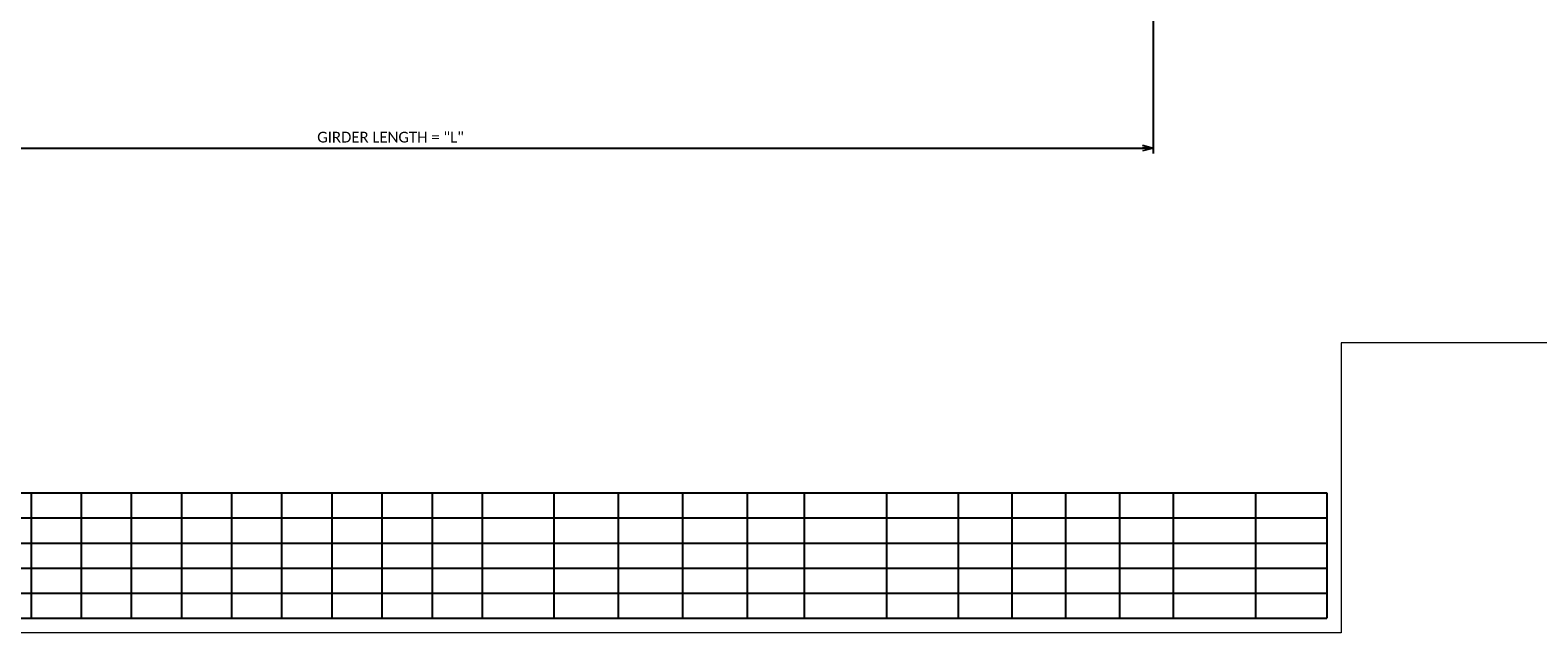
# Model space of a CAD drawing. Extents: x 23 to 1533, y 6 to 258.
# Tile 6 of 15: x 156 to 367, y 6 to 90. Entities that reach past the tile are written whole.
import ezdxf
from ezdxf.enums import TextEntityAlignment as Align

# ---------------------------------------------------------------- set-up
doc = ezdxf.new("R2010")
doc.units = 0
doc.header["$MEASUREMENT"] = 0
for name, color, linetype, lineweight in [('B_ANNO', 7, 'Continuous', 18), ('B_ANNO_DIM', 7, 'Continuous', 18), ('B_ANNO_TEXT', 7, 'Continuous', 18)]:
    doc.layers.add(name, color=color, linetype=linetype, lineweight=lineweight)
doc.layers.add('B_ANNO_NOPLOT', color=47, linetype='Continuous', lineweight=18, plot=False)
doc.styles.add('Annotative', font='calibri.ttf', dxfattribs={"height": 0.0625})
doc.styles.get("Standard").update_dxf_attribs({"font": 'calibri.ttf'})
doc.dimstyles.new('Annotative', dxfattribs={"dimscale": 0, "dimtxt": 0.0625, "dimasz": 0.0625, "dimexe": 0.03125, "dimexo": 0.03125, "dimgap": 0.03125, "dimtad": 1, "dimdec": 3, "dimzin": 3, "dimdsep": 46, "dimlunit": 4, "dimtxsty": 'Standard', "dimblk": 'OPEN30', "dimcen": 0.03125, "dimaunit": 1, "dimadec": 0, "dimazin": 3, "dimtfac": 0.75, "dimtdec": 3, "dimtofl": 0, "dimtmove": 0, "dimatfit": 3, "dimldrblk": 'OPEN30', "dimfxl": 1, "dimtfill": 1, "dimfrac": 1, "dimtolj": 1, "dimtzin": 0, "dimarcsym": 0})

# ---------------------------------------------------------------- blocks, each defined once
blk = doc.blocks.new('*T44')
at = {"layer": 'B_ANNO', "color": 0, "linetype": 'ByBlock', "lineweight": -2, "transparency": 16777216}
for p, q in [((0, 0), (204, 0)), ((0, 0), (0, -17.5)), ((7, 0), (7, -17.5)), ((15, 0), (15, -17.5)), ((23, 0), (23, -17.5)), ((30, 0), (30, -17.5)), ((37, 0), (37, -17.5)), ((44, 0), (44, -17.5)), ((51, 0), (51, -17.5)), ((58, 0), (58, -17.5)), ((65, 0), (65, -17.5)), ((72, 0), (72, -17.5)), ((79, 0), (79, -17.5)), ((86, 0), (86, -17.5)), ((96, 0), (96, -17.5)), ((105, 0), (105, -17.5)), ((114, 0), (114, -17.5)), ((123, 0), (123, -17.5)), ((131, 0), (131, -17.5)), ((142.5, 0), (142.5, -17.5)), ((152.5, 0), (152.5, -17.5)), ((160, 0), (160, -17.5)), ((167.5, 0), (167.5, -17.5)), ((175, 0), (175, -17.5)), ((182.5, 0), (182.5, -17.5)), ((194, 0), (194, -17.5)), ((204, 0), (204, -17.5)), ((0, -3.5), (204, -3.5)), ((0, -7), (204, -7)), ((0, -10.5), (204, -10.5)), ((0, -14), (204, -14)), ((0, -17.5), (204, -17.5))]:
    blk.add_line(p, q, dxfattribs=at)
blk = doc.blocks.new('*U138')
at = {"layer": 'B_ANNO_NOPLOT', "flags": 128}
blk.add_lwpolyline([(0, 0), (0, 252), (323.9277, 252), (323.9277, 238.8552), (378, 238.8552), (378, 40.4996), (316.5708, 40.4996), (316.5708, 0)], close=True, dxfattribs=at)
at = {"layer": 'B_ANNO_DIM', "style": 'Annotative'}
blk.add_attdef('LHFH', text='', height=1.5, dxfattribs=at).set_placement((23.1418, 248.2234, 0.8422), align=Align.MIDDLE_CENTER)
blk.add_attdef('LHFV', text='', height=1.5, rotation=90, dxfattribs=at).set_placement((12.913, 236.6788, 0.8422), align=Align.MIDDLE_CENTER)
blk = doc.blocks.new('_Open30')
at = {"color": 0, "linetype": 'ByBlock', "lineweight": -2}
for p, q in [((-1, 0.27), (0, 0)), ((0, 0), (-1, -0.27)), ((0, 0), (-1, 0))]:
    blk.add_line(p, q, dxfattribs=at)
blk = doc.blocks.new('*D163')
at = {"layer": 'B_ANNO_DIM', "color": 0, "lineweight": -2, "transparency": 16777216}
for p, q in [((77.25, 97.64), (77.25, 97.03)), ((290.3, 97.64), (290.3, 66.99)), ((77.25, 95.53), (77.25, 66.99)), ((78.75, 67.74), (288.8, 67.74))]:
    blk.add_line(p, q, dxfattribs=at)
at = {"layer": 'Defpoints', "color": 0, "transparency": 16777216}
for p in [(77.25, 98.39), (290.3, 98.39), (290.3, 67.74)]:
    blk.add_point(p, dxfattribs=at)
at = {"layer": 'B_ANNO_DIM', "color": 0, "lineweight": -2, "transparency": 16777216, "xscale": 1.5, "yscale": 1.5, "zscale": 1.5, "rotation": 180}
blk.add_blockref('_Open30', (77.25, 67.74), dxfattribs=at)
at = {"layer": 'B_ANNO_DIM', "color": 0, "lineweight": -2, "transparency": 16777216, "xscale": 1.5, "yscale": 1.5, "zscale": 1.5}
blk.add_blockref('_Open30', (290.3, 67.74), dxfattribs=at)
at = {"layer": 'B_ANNO_DIM', "color": 0, "transparency": 16777216, "insert": (183.78, 69.25), "char_height": 1.5, "attachment_point": 5, "bg_fill": 3, "box_fill_scale": 1.25, "bg_fill_color": 256, "bg_fill_true_color": 13158600, "bg_fill_transparency": 0}
blk.add_mtext('\\A1;GIRDER LENGTH = "L"', dxfattribs=at)
blk = doc.blocks.new('INS_G72W_BASE')
at = {"layer": 'B_ANNO_TEXT', "style": 'Annotative'}
for tag, p in [('B#', (171.5883, 52.41199, 1.68449)), ('6LAPLENGTH', (206.55825, 52.41083, 1.68449))]:
    blk.add_attdef(tag, text='', height=1.5, dxfattribs=at).set_placement(p, align=Align.MIDDLE_CENTER)
at = {"layer": 'B_ANNO_DIM'}
dim = blk.add_linear_dim(base=(290.30367, 67.73521, 0.84225), p1=(77.2522, 98.38737, 0.84225), p2=(290.30367, 98.38737, 0.84225), text='GIRDER LENGTH = "L"', dimstyle='Annotative', dxfattribs=at)
dim.commit()
dim.dimension.update_dxf_attribs({"geometry": '*D163', "text_midpoint": (183.77793, 69.25252, 0.84225)})

msp = doc.modelspace()

# ---------------------------------------------------------------- block references
msp.add_blockref('*T44', (133.07, 25.55))

# ---------------------------------------------------------------- next in the draw order: block references
msp.add_blockref('*U138', (22.5, 6))

# ---------------------------------------------------------------- next in the draw order: block references
msp.add_blockref('INS_G72W_BASE', (22.5, 6))

doc.saveas('drawing.dxf')
